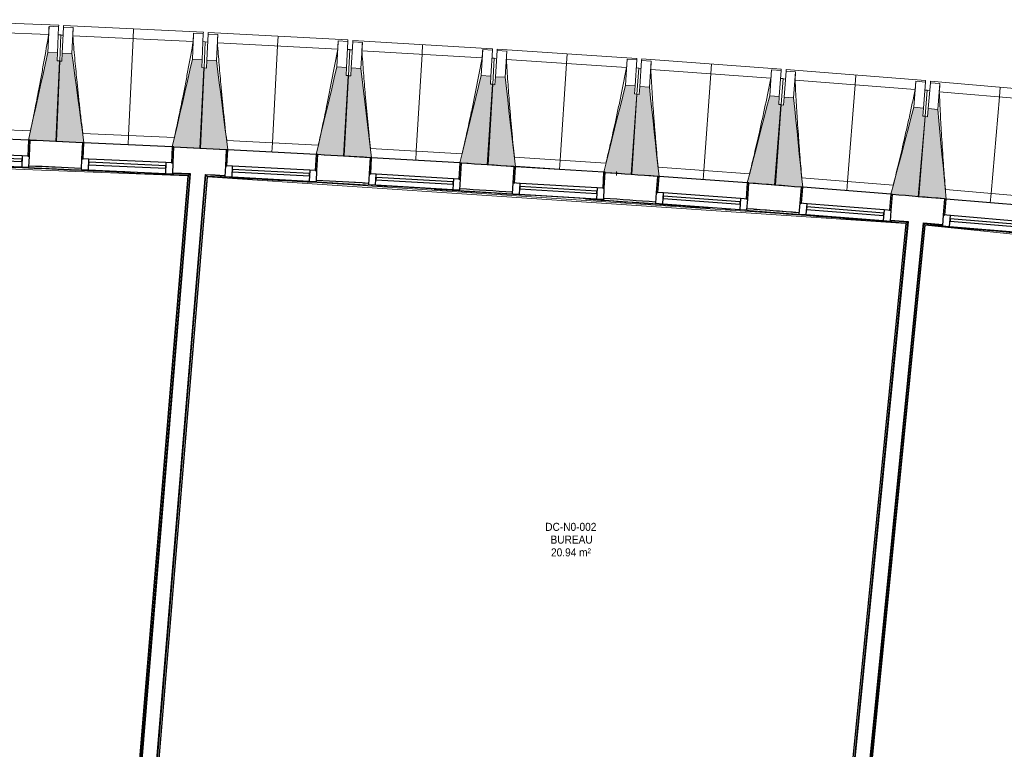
# Model space of a CAD drawing. Header units: millimetres. Extents: x -2845 to 74565, y -36590 to 13748.
# Tile 18 of 33: x 37712 to 43835, y -18013 to -13477. Entities that reach past the tile are written whole.
import ezdxf

# ---------------------------------------------------------------- set-up
doc = ezdxf.new("R2010")
doc.units = ezdxf.units.MM
doc.linetypes.add('Tiret', pattern=[2.5, 1.25, -1.25])
doc.layers.add('A-AREA', color=4, linetype='Tiret', lineweight=100, true_color=0x00ffff)
for name, color, linetype, lineweight in [('A-FLOR-HRAL', 7, 'Continuous', 18), ('A-GENM', 7, 'Continuous', 18), ('A-GLAZ', 7, 'Continuous', 25), ('A-WALL', 7, 'Continuous', 25), ('ESPACE', 7, 'Continuous', 30), ('I-WALL', 7, 'Continuous', 25), ('MUR', 7, 'Continuous', 25), ('S-BEAM', 7, 'Continuous', 18)]:
    doc.layers.add(name, color=color, linetype=linetype, lineweight=lineweight)
doc.styles.add('Arial_3', font='arial.ttf', dxfattribs={"width": 0.9, "height": 50})

# ---------------------------------------------------------------- blocks, each defined once
blk = doc.blocks.new('20_MUR PREFA_01 - Type 1-3119337-2021_015_1111_DCE_1_50_N0 FINI_CFO_AL SPE')
at = {"layer": 'A-GENM'}
for p, q in [((0, 722.1), (0, 661.4)), ((0, 661.4), (0, 58.5)), ((0, 0.7), (0, 58.5))]:
    blk.add_line(p, q, dxfattribs=at)
blk = doc.blocks.new('B02_DC_STR_rvt-1-2021_015_1111_DCE_1_50_N0 FINI_CFO_AL SPE')
at = {"layer": 'S-BEAM', "lineweight": 5, "true_color": 0x787878}
for points in [[(-15227.6, -14232.9), (-15207.8, -13732.4), (-15222.8, -13731.8), (-15220.8, -13681.8), (-15280.8, -13679.5), (-15402.3, -14225.3), (-15392.4, -14225.7), (-15392.4, -14226.4), (-15305.4, -14229.8)], [(-15067.1, -14241.8), (-15067.1, -14241.1), (-15057.3, -14241.1), (-15131.7, -13687.4), (-15191.7, -13684.6), (-15194, -13734.5), (-15208.9, -13733.9), (-15231.9, -14234.2), (-15071.7, -14241.6)], [(-14332.9, -14275.6), (-14309.9, -13775.2), (-14324.9, -13774.5), (-14322.6, -13724.5), (-14382.5, -13721.8), (-14507.6, -14266.8), (-14497.7, -14267.3), (-14497.7, -14268), (-14418.5, -14271.6)], [(-14172.5, -14285.5), (-14172.5, -14284.8), (-14162.7, -14284.8), (-14233.5, -13730.6), (-14293.4, -13727.5), (-14296.1, -13777.4), (-14311, -13776.6), (-14337.3, -14276.9), (-14175.5, -14285.4)], [(-13438.5, -14324), (-13412.3, -13823.8), (-13427.2, -13823), (-13424.6, -13773.1), (-13484.5, -13770), (-13613.1, -14314.2), (-13603.3, -14314.7), (-13603.3, -14315.4), (-13531.7, -14319.2)], [(-13278.2, -14335), (-13278.2, -14334.4), (-13268.4, -14334.4), (-13335.6, -13779.8), (-13395.5, -13776.3), (-13398.4, -13826.2), (-13413.4, -13825.3), (-13442.9, -14325.3), (-13279.8, -14335)], [(-12544.5, -14378.3), (-12515, -13878.3), (-12529.9, -13877.4), (-12527, -13827.5), (-12586.9, -13824), (-12719, -14367.4), (-12709.2, -14367.9), (-12709.2, -14368.6), (-12644.8, -14372.4)], [(-12374.3, -14391.1), (-12438, -13834.8), (-12497.9, -13830.9), (-12501.2, -13880.8), (-12516.1, -13879.8), (-12548.9, -14379.6), (-12382.2, -14390.5)], [(-11650.8, -14438.5), (-11618.1, -13938.6), (-11633, -13937.7), (-11629.7, -13887.8), (-11689.6, -13883.8), (-11824.8, -14424.6), (-11815.3, -14425.1), (-11815.3, -14427.7), (-11659.4, -14437.9)], [(-11480.8, -14451.6), (-11540.8, -13895.6), (-11600.7, -13891.3), (-11604.2, -13941.2), (-11619.2, -13940.1), (-11655.2, -14439.7), (-11490.7, -14451.6), (-11490.6, -14450.9), (-11488.2, -14451.1)], [(-10757.6, -14504.4), (-10721.5, -14004.8), (-10736.5, -14003.7), (-10732.9, -13953.9), (-10792.8, -13949.6), (-10931.9, -14491.2), (-10922.1, -14491.9), (-10922.1, -14492.6), (-10862.4, -14496.9)], [(-10587.6, -14518.7), (-10644, -13962.3), (-10703.8, -13957.6), (-10707.8, -14007.4), (-10722.7, -14006.3), (-10762, -14505.6), (-10597.5, -14518.6), (-10597.4, -14517.9), (-10594.6, -14518.1)], [(-9864.8, -14576.2), (-9825.5, -14076.8), (-9840.4, -14075.6), (-9836.5, -14025.8), (-9896.3, -14021.1), (-10039, -14561.8), (-10029.2, -14562.6), (-10029.2, -14563.3), (-9885.7, -14574.5)], [(-9694.9, -14591.5), (-9747.7, -14034.8), (-9807.5, -14029.7), (-9811.7, -14079.5), (-9826.7, -14078.3), (-9869.2, -14577.4), (-9704.8, -14591.4), (-9704.7, -14590.7), (-9701.4, -14591)]]:
    blk.add_hatch(color=8, dxfattribs=at).paths.add_polyline_path(points)
at = {"layer": 'S-BEAM'}
for p, q in [((-15214.1, -13510.8), (-16083.4, -13476.5)), ((-15274.4, -13517.5), (-15280.8, -13679.5)), ((-15274.5, -13517.7), (-15274.4, -13517.5)), ((-15274.4, -13517.5), (-15214.5, -13519.9)), ((-15214.5, -13519.9), (-15220.8, -13681.8)), ((-15214.1, -13510.8), (-15214.5, -13519.9)), ((-15191.7, -13684.6), (-15184.2, -13522.7)), ((-15184.2, -13522.7), (-15183.8, -13513.6)), ((-15184.2, -13522.7), (-15124.3, -13525.4)), ((-14314.7, -13553.6), (-15183.8, -13513.6)), ((-15131.7, -13687.4), (-15124.3, -13525.4)), ((-15124.3, -13525.4), (-15124.3, -13525.7)), ((-15276.7, -13569), (-16025.6, -13539.5)), ((-15201.4, -13570.4), (-15216.4, -13569.8)), ((-15201.4, -13570.4), (-15207.8, -13732.4)), ((-15186.5, -13572.6), (-15201.5, -13571.9)), ((-14377.7, -13611.4), (-15126.4, -13577)), ((-14375.1, -13559.9), (-14382.5, -13721.8)), ((-14375.1, -13559.9), (-14315.1, -13562.6)), ((-14375.1, -13560.1), (-14375.1, -13559.9)), ((-14315.1, -13562.6), (-14322.6, -13724.5)), ((-14314.7, -13553.6), (-14315.1, -13562.6)), ((-14293.4, -13727.5), (-14284.9, -13565.6)), ((-14284.9, -13565.6), (-14284.5, -13556.6)), ((-14284.9, -13565.6), (-14225, -13568.8)), ((-13415.7, -13602.2), (-14284.5, -13556.6)), ((-14233.5, -13730.6), (-14225, -13568.8)), ((-14225, -13568.8), (-14225, -13569)), ((-14302.5, -13613.3), (-14317.4, -13612.6)), ((-14302.5, -13613.3), (-14309.9, -13775.2)), ((-14287.6, -13615.6), (-14302.5, -13614.8)), ((-13479, -13659.6), (-14227.5, -13620.3)), ((-13476, -13608.1), (-13484.5, -13770)), ((-13476.1, -13608.3), (-13476, -13608.1)), ((-13476, -13608.1), (-13416.1, -13611.2)), ((-13416.1, -13611.2), (-13424.6, -13773.1)), ((-13415.7, -13602.2), (-13416.1, -13611.2)), ((-13395.5, -13776.3), (-13385.9, -13614.4)), ((-13385.9, -13614.4), (-13385.4, -13605.4)), ((-13385.9, -13614.4), (-13326, -13618)), ((-12516.9, -13656.7), (-13385.4, -13605.4)), ((-13335.6, -13779.8), (-13326, -13618)), ((-13326, -13618), (-13326, -13618.2)), ((-15220.8, -13681.8), (-15280.8, -13679.5)), ((-15222.8, -13731.8), (-15220.8, -13681.8)), ((-15191.7, -13684.6), (-15194, -13734.5)), ((-15131.7, -13687.4), (-15191.7, -13684.6)), ((-13403.8, -13662), (-13418.7, -13661.2)), ((-13403.8, -13662), (-13412.3, -13823.8)), ((-13388.9, -13664.4), (-13403.9, -13663.5)), ((-12580.6, -13713.6), (-13328.8, -13669.5)), ((-12577.3, -13662.2), (-12586.9, -13824)), ((-12577.4, -13662.4), (-12577.3, -13662.2)), ((-12577.3, -13662.2), (-12517.4, -13665.7)), ((-12517.4, -13665.7), (-12527, -13827.5)), ((-12516.9, -13656.7), (-12517.4, -13665.7)), ((-12497.9, -13830.9), (-12487.3, -13669.1)), ((-12487.3, -13669.1), (-12486.7, -13660.1)), ((-12487.3, -13669.1), (-12427.4, -13673)), ((-11618.6, -13717), (-12486.7, -13660.1)), ((-12438, -13834.8), (-12427.4, -13673)), ((-12427.4, -13673), (-12427.4, -13673.3)), ((-15208.9, -13733.9), (-15231.9, -14234.2)), ((-15227.6, -14232.9), (-15207.8, -13732.4)), ((-15207.8, -13732.4), (-15222.8, -13731.8)), ((-15194, -13734.5), (-15208.9, -13733.9)), ((-14322.6, -13724.5), (-14382.5, -13721.8)), ((-14311, -13776.6), (-14337.3, -14276.9)), ((-14332.9, -14275.6), (-14309.9, -13775.2)), ((-14324.9, -13774.5), (-14322.6, -13724.5)), ((-14309.9, -13775.2), (-14324.9, -13774.5)), ((-14296.1, -13777.4), (-14311, -13776.6)), ((-14293.4, -13727.5), (-14296.1, -13777.4)), ((-14233.5, -13730.6), (-14293.4, -13727.5)), ((-13424.6, -13773.1), (-13484.5, -13770)), ((-13427.2, -13823), (-13424.6, -13773.1)), ((-13395.5, -13776.3), (-13398.4, -13826.2)), ((-13335.6, -13779.8), (-13395.5, -13776.3)), ((-12505.4, -13716.5), (-12520.4, -13715.6)), ((-12505.4, -13716.5), (-12515, -13878.3)), ((-12490.6, -13719), (-12505.5, -13718)), ((-11682.6, -13773.5), (-12430.5, -13724.5)), ((-11679, -13722.1), (-11689.6, -13883.8)), ((-11679.1, -13722.4), (-11679, -13722.1)), ((-11679, -13722.1), (-11619.1, -13726)), ((-11619.1, -13726), (-11629.7, -13887.8)), ((-11607.4, -13776.9), (-11622.4, -13775.9)), ((-11618.6, -13717), (-11619.1, -13726)), ((-11600.7, -13891.3), (-11589, -13729.6)), ((-11589, -13729.6), (-11588.3, -13720.6)), ((-11589, -13729.6), (-11529.2, -13733.9)), ((-10720.6, -13783.2), (-11588.3, -13720.6)), ((-11540.8, -13895.6), (-11529.2, -13733.9)), ((-11529.2, -13733.9), (-11529.1, -13734.2)), ((-13413.4, -13825.3), (-13442.9, -14325.3)), ((-13438.5, -14324), (-13412.3, -13823.8)), ((-13412.3, -13823.8), (-13427.2, -13823)), ((-13398.4, -13826.2), (-13413.4, -13825.3)), ((-12527, -13827.5), (-12586.9, -13824)), ((-12529.9, -13877.4), (-12527, -13827.5)), ((-12497.9, -13830.9), (-12501.2, -13880.8)), ((-12438, -13834.8), (-12497.9, -13830.9)), ((-11607.4, -13776.9), (-11618.1, -13938.6)), ((-11592.6, -13779.5), (-11607.5, -13778.4)), ((-10785, -13839.3), (-11532.6, -13785.4)), ((-10781.1, -13787.9), (-10792.8, -13949.6)), ((-10781.1, -13787.9), (-10721.2, -13792.2)), ((-10781.1, -13788.1), (-10781.1, -13787.9)), ((-10721.2, -13792.2), (-10732.9, -13953.9)), ((-10720.6, -13783.2), (-10721.2, -13792.2)), ((-10703.8, -13957.6), (-10691.1, -13796)), ((-10691.1, -13796), (-10690.4, -13787)), ((-10691.1, -13796), (-10631.3, -13800.7)), ((-9823.1, -13855.2), (-10690.4, -13787)), ((-10644, -13962.3), (-10631.3, -13800.7)), ((-10631.3, -13800.7), (-10631.3, -13801)), ((-12516.1, -13879.8), (-12548.9, -14379.6)), ((-12544.5, -14378.3), (-12515, -13878.3)), ((-12515, -13878.3), (-12529.9, -13877.4)), ((-12501.2, -13880.8), (-12516.1, -13879.8)), ((-11629.7, -13887.8), (-11689.6, -13883.8)), ((-11633, -13937.7), (-11629.7, -13887.8)), ((-11600.7, -13891.3), (-11604.2, -13941.2)), ((-11540.8, -13895.6), (-11600.7, -13891.3)), ((-10709.9, -13843.1), (-10724.8, -13842.1)), ((-10709.9, -13843.1), (-10721.5, -14004.8)), ((-10695, -13845.8), (-10710, -13844.7)), ((-9887.9, -13910.9), (-10635.1, -13852.1)), ((-9883.6, -13859.5), (-9896.3, -14021.1)), ((-9883.7, -13859.8), (-9883.6, -13859.5)), ((-9883.6, -13859.5), (-9823.8, -13864.2)), ((-9823.8, -13864.2), (-9836.5, -14025.8)), ((-9823.1, -13855.2), (-9823.8, -13864.2)), ((-9807.5, -14029.7), (-9793.7, -13868.2)), ((-9793.7, -13868.2), (-9792.9, -13859.2)), ((-9793.7, -13868.2), (-9733.9, -13873.3)), ((-8926.1, -13933), (-9792.9, -13859.2)), ((-9747.7, -14034.8), (-9733.9, -13873.3)), ((-9733.9, -13873.3), (-9733.9, -13873.6)), ((-11619.2, -13940.1), (-11655.2, -14439.7)), ((-11650.8, -14438.5), (-11618.1, -13938.6)), ((-11618.1, -13938.6), (-11633, -13937.7)), ((-11604.2, -13941.2), (-11619.2, -13940.1)), ((-10732.9, -13953.9), (-10792.8, -13949.6)), ((-10736.5, -14003.7), (-10732.9, -13953.9)), ((-10703.8, -13957.6), (-10707.8, -14007.4)), ((-10644, -13962.3), (-10703.8, -13957.6)), ((-9812.8, -13915.2), (-9827.7, -13914.1)), ((-9812.8, -13915.2), (-9825.5, -14076.8)), ((-9798, -13918), (-9812.9, -13916.7)), ((-8991.2, -13988.3), (-9738.1, -13924.7)), ((-10722.7, -14006.3), (-10762, -14505.6)), ((-10757.6, -14504.4), (-10721.5, -14004.8)), ((-10721.5, -14004.8), (-10736.5, -14003.7)), ((-10707.8, -14007.4), (-10722.7, -14006.3)), ((-9836.5, -14025.8), (-9896.3, -14021.1)), ((-9826.7, -14078.3), (-9869.2, -14577.4)), ((-9864.8, -14576.2), (-9825.5, -14076.8)), ((-9840.4, -14075.6), (-9836.5, -14025.8)), ((-9825.5, -14076.8), (-9840.4, -14075.6)), ((-9811.7, -14079.5), (-9826.7, -14078.3)), ((-9807.5, -14029.7), (-9811.7, -14079.5)), ((-9747.7, -14034.8), (-9807.5, -14029.7)), ((-15959.9, -14145.5), (-15389.9, -14168)), ((-15064.7, -14183.4), (-14494.8, -14209.6)), ((-15392.5, -14226.4), (-15227.6, -14232.9)), ((-15231.9, -14234.2), (-15067.1, -14241.8)), ((-14169.7, -14227.1), (-13600, -14257)), ((-14497.8, -14268), (-14332.9, -14275.6)), ((-14337.3, -14276.9), (-14172.5, -14285.5)), ((-13603.4, -14315.4), (-13438.5, -14324)), ((-13442.9, -14325.3), (-13278.2, -14335)), ((-13275, -14276.6), (-12705.5, -14310.3)), ((-12709.3, -14368.6), (-12544.5, -14378.3)), ((-12548.9, -14379.6), (-12374.3, -14391.1)), ((-12380.7, -14332), (-11811.4, -14369.3)), ((-12099.8, -14408.4), (-12374.3, -14390.4)), ((-11815.5, -14427.7), (-11650.8, -14438.5)), ((-11655.2, -14439.7), (-11490.7, -14451.6)), ((-11486.7, -14393.2), (-10917.7, -14434.2)), ((-10922.2, -14492.6), (-10757.6, -14504.4)), ((-10762, -14505.6), (-10597.5, -14518.6)), ((-10593.1, -14460.2), (-10024.4, -14505)), ((-10029.3, -14563.2), (-9864.8, -14576.2)), ((-9700.1, -14533.1), (-9131.6, -14581.5)), ((-9869.2, -14577.4), (-9704.8, -14591.4))]:
    blk.add_line(p, q, dxfattribs=at)
at = {"layer": 'S-BEAM', "flags": 128}
for points in [[(-15276.7, -13568.9), (-15276.2, -13558.8), (-15275.8, -13548.5), (-15275.3, -13538.3), (-15274.9, -13528), (-15274.5, -13517.7)], [(-15124.3, -13525.7), (-15124.7, -13535.9), (-15125.1, -13546.2), (-15125.6, -13556.4), (-15126, -13566.7), (-15126.4, -13577)], [(-14377.7, -13611.4), (-14377.2, -13601.1), (-14376.7, -13590.9), (-14376.1, -13580.6), (-14375.6, -13570.4), (-14375.1, -13560.1)], [(-14225, -13569), (-14225.5, -13579.3), (-14226, -13589.5), (-14226.5, -13599.8), (-14227, -13610), (-14227.5, -13620.3)], [(-13479, -13659.6), (-13478.4, -13649.3), (-13477.8, -13639.1), (-13477.2, -13628.8), (-13476.7, -13618.6), (-13476.1, -13608.3)], [(-13326, -13618.2), (-13326.6, -13628.5), (-13327.2, -13638.7), (-13327.7, -13649), (-13328.3, -13659.2), (-13328.8, -13669.5)], [(-15280.8, -13679.5), (-15296, -13747.8), (-15311.2, -13816.1), (-15326.4, -13884.4), (-15341.6, -13952.7), (-15356.8, -14021), (-15372, -14089.4), (-15387.2, -14157.7), (-15402.3, -14225.3)], [(-15057.2, -14241.6), (-15066.5, -14172.9), (-15075.8, -14103.5), (-15085.1, -14034.2), (-15094.4, -13964.8), (-15103.8, -13895.4), (-15113.1, -13826.1), (-15122.4, -13756.7), (-15131.7, -13687.4)], [(-12580.6, -13713.6), (-12580, -13703.4), (-12579.3, -13693.2), (-12578.7, -13682.9), (-12578, -13672.7), (-12577.4, -13662.4)], [(-12427.4, -13673.3), (-12428, -13683.5), (-12428.7, -13693.8), (-12429.3, -13704), (-12429.9, -13714.3), (-12430.5, -13724.5)], [(-14382.5, -13721.8), (-14398.2, -13790), (-14413.8, -13858.2), (-14429.5, -13926.4), (-14445.1, -13994.7), (-14460.8, -14062.9), (-14476.4, -14131.1), (-14492.1, -14199.3), (-14507.6, -14266.8)], [(-14162.6, -14285.3), (-14171.4, -14216.6), (-14180.3, -14147.2), (-14189.1, -14077.8), (-14198, -14008.3), (-14206.9, -13938.9), (-14215.8, -13869.5), (-14224.6, -13800.1), (-14233.5, -13730.6)], [(-13484.5, -13770), (-13500.6, -13838.1), (-13516.7, -13906.2), (-13532.8, -13974.3), (-13548.9, -14042.4), (-13565, -14110.5), (-13581.1, -14178.6), (-13597.2, -14246.8), (-13613.1, -14314.2)], [(-11682.6, -13773.5), (-11681.9, -13763.3), (-11681.2, -13753.1), (-11680.5, -13742.8), (-11679.8, -13732.6), (-11679.1, -13722.4)], [(-11529.1, -13734.2), (-11529.8, -13744.4), (-11530.5, -13754.7), (-11531.2, -13764.9), (-11531.9, -13775.2), (-11532.6, -13785.4)], [(-13268.3, -14334.9), (-13276.6, -14266.2), (-13285.1, -14196.7), (-13293.5, -14127.2), (-13301.9, -14057.7), (-13310.3, -13988.2), (-13318.8, -13918.8), (-13327.2, -13849.3), (-13335.6, -13779.8)], [(-12586.9, -13824), (-12603.4, -13892), (-12620, -13960), (-12636.5, -14028), (-12653, -14096), (-12669.6, -14164), (-12686.1, -14232), (-12702.6, -14300), (-12719, -14367.4)], [(-12374.3, -14391.1), (-12382.2, -14321.5), (-12390.2, -14252), (-12398.2, -14182.5), (-12406.1, -14112.9), (-12414.1, -14043.4), (-12422.1, -13973.9), (-12430, -13904.3), (-12438, -13834.8)], [(-10785, -13839.3), (-10784.3, -13829.1), (-10783.5, -13818.8), (-10782.7, -13808.6), (-10781.9, -13798.4), (-10781.1, -13788.1)], [(-10631.3, -13801), (-10632.1, -13811.2), (-10632.8, -13821.4), (-10633.6, -13831.7), (-10634.4, -13841.9), (-10635.1, -13852.1)], [(-11689.6, -13883.8), (-11706.6, -13951.7), (-11723.6, -14019.6), (-11740.6, -14087.5), (-11757.5, -14155.4), (-11774.5, -14223.3), (-11791.5, -14291.2), (-11808.5, -14359.1), (-11824.8, -14424.6)], [(-11480.8, -14451.6), (-11488.2, -14382.7), (-11495.7, -14313.1), (-11503.2, -14243.5), (-11510.7, -14174), (-11518.3, -14104.4), (-11525.8, -14034.8), (-11533.3, -13965.2), (-11540.8, -13895.6)], [(-9887.9, -13910.9), (-9887.1, -13900.7), (-9886.2, -13890.4), (-9885.4, -13880.2), (-9884.5, -13870), (-9883.7, -13859.8)], [(-9733.9, -13873.6), (-9734.7, -13883.8), (-9735.6, -13894), (-9736.4, -13904.2), (-9737.2, -13914.5), (-9738.1, -13924.7)], [(-10792.8, -13949.6), (-10810.2, -14017.3), (-10827.6, -14085.1), (-10845, -14152.9), (-10862.4, -14220.7), (-10879.8, -14288.5), (-10897.3, -14356.3), (-10914.7, -14424.1), (-10931.9, -14491.2)], [(-10587.6, -14518.7), (-10594.6, -14449.7), (-10601.6, -14380.1), (-10608.7, -14310.5), (-10615.8, -14240.8), (-10622.8, -14171.2), (-10629.9, -14101.6), (-10637, -14031.9), (-10644, -13962.3)], [(-9896.3, -14021.1), (-9914.2, -14088.8), (-9932.1, -14156.4), (-9949.9, -14224.1), (-9967.8, -14291.8), (-9985.6, -14359.5), (-10003.5, -14427.1), (-10021.4, -14494.8), (-10039, -14561.8)], [(-9694.9, -14591.5), (-9701.4, -14522.5), (-9708, -14452.9), (-9714.6, -14383.2), (-9721.3, -14313.5), (-9727.9, -14243.8), (-9734.5, -14174.2), (-9741.1, -14104.5), (-9747.7, -14034.8)]]:
    blk.add_lwpolyline(points, dxfattribs=at)
at = {"layer": 'S-BEAM'}
for points, knots in [([(-15390, -14168), (-15381.3, -14126.6), (-15368.1, -14062.7), (-15350.8, -13976.1), (-15336.6, -13902.7), (-15321.7, -13823.6), (-15301.1, -13710.5), (-15286.3, -13625.7), (-15276.7, -13569)], [0.0183438, 0.0183438, 0.0183438, 0.0183438, 0.2222222, 0.3333333, 0.4444444, 0.5833333, 0.7222222, 1, 1, 1, 1]), ([(-15126.4, -13577), (-15122.6, -13622.8), (-15116.7, -13691.4), (-15108.2, -13782.9), (-15100.9, -13857.4), (-15092.8, -13937.4), (-15083.5, -14023.2), (-15074.1, -14105.2), (-15067.6, -14158.6), (-15064.6, -14183.4)], [0, 0, 0, 0, 0.2222222, 0.3333333, 0.4444444, 0.5833333, 0.7222222, 0.8611111, 0.9816328, 0.9816328, 0.9816328, 0.9816328]), ([(-14494.9, -14209.6), (-14485.9, -14168.3), (-14472.3, -14104.5), (-14454.5, -14017.9), (-14439.8, -13944.7), (-14424.4, -13865.7), (-14403, -13752.7), (-14387.7, -13668), (-14377.7, -13611.4)], [0.0183438, 0.0183438, 0.0183438, 0.0183438, 0.2222222, 0.3333333, 0.4444444, 0.5833333, 0.7222222, 1, 1, 1, 1]), ([(-14227.5, -13620.3), (-14224, -13666.1), (-14218.5, -13734.8), (-14210.6, -13826.4), (-14203.8, -13900.8), (-14196.2, -13981), (-14187.4, -14066.8), (-14178.6, -14148.9), (-14172.5, -14202.3), (-14169.6, -14227.1)], [0, 0, 0, 0, 0.2222222, 0.3333333, 0.4444444, 0.5833333, 0.7222222, 0.8611111, 0.9816328, 0.9816328, 0.9816328, 0.9816328]), ([(-13600.1, -14257), (-13590.8, -14215.8), (-13576.8, -14152), (-13558.5, -14065.6), (-13543.3, -13992.5), (-13527.4, -13913.6), (-13505.2, -13800.7), (-13489.3, -13716.1), (-13479, -13659.6)], [0.0183438, 0.0183438, 0.0183438, 0.0183438, 0.2222222, 0.3333333, 0.4444444, 0.5833333, 0.7222222, 1, 1, 1, 1]), ([(-13328.8, -13669.5), (-13325.6, -13715.3), (-13320.6, -13784.1), (-13313.3, -13875.7), (-13307, -13950.2), (-13299.9, -14030.3), (-13291.7, -14116.2), (-13283.4, -14198.4), (-13277.6, -14251.8), (-13274.9, -14276.7)], [0, 0, 0, 0, 0.2222222, 0.3333333, 0.4444444, 0.5833333, 0.7222222, 0.8611111, 0.9816328, 0.9816328, 0.9816328, 0.9816328]), ([(-12705.6, -14310.3), (-12696.1, -14269.1), (-12681.6, -14205.5), (-12662.7, -14119.2), (-12647.1, -14046.1), (-12630.7, -13967.3), (-12607.8, -13854.6), (-12591.3, -13770.1), (-12580.6, -13713.6)], [0.0183438, 0.0183438, 0.0183438, 0.0183438, 0.2222222, 0.3333333, 0.4444444, 0.5833333, 0.7222222, 1, 1, 1, 1]), ([(-12430.5, -13724.5), (-12427.6, -13770.4), (-12423, -13839.2), (-12416.3, -13930.8), (-12410.5, -14005.4), (-12403.9, -14085.6), (-12396.3, -14171.5), (-12388.5, -14253.7), (-12383.1, -14307.2), (-12380.5, -14332)], [0, 0, 0, 0, 0.2222222, 0.3333333, 0.4444444, 0.5833333, 0.7222222, 0.8611111, 0.9816328, 0.9816328, 0.9816328, 0.9816328]), ([(-11811.5, -14369.4), (-11801.7, -14328.3), (-11786.8, -14264.7), (-11767.4, -14178.5), (-11751.3, -14105.6), (-11734.3, -14026.9), (-11710.7, -13914.3), (-11693.7, -13829.9), (-11682.6, -13773.5)], [0.0183438, 0.0183438, 0.0183438, 0.0183438, 0.2222222, 0.3333333, 0.4444444, 0.5833333, 0.7222222, 1, 1, 1, 1]), ([(-11532.6, -13785.4), (-11530, -13831.3), (-11525.9, -13900.1), (-11519.7, -13991.8), (-11514.5, -14066.4), (-11508.4, -14146.6), (-11501.3, -14232.6), (-11494.1, -14314.9), (-11489, -14368.4), (-11486.6, -14393.2)], [0, 0, 0, 0, 0.2222222, 0.3333333, 0.4444444, 0.5833333, 0.7222222, 0.8611111, 0.9816328, 0.9816328, 0.9816328, 0.9816328]), ([(-10917.8, -14434.3), (-10907.7, -14393.2), (-10892.5, -14329.8), (-10872.4, -14243.7), (-10855.8, -14170.9), (-10838.4, -14092.3), (-10814.1, -13979.9), (-10796.5, -13895.6), (-10785, -13839.3)], [0.0183438, 0.0183438, 0.0183438, 0.0183438, 0.2222222, 0.3333333, 0.4444444, 0.5833333, 0.7222222, 1, 1, 1, 1]), ([(-10635.1, -13852.1), (-10632.8, -13898), (-10629.1, -13966.9), (-10623.6, -14058.6), (-10618.8, -14133.2), (-10613.2, -14213.5), (-10606.7, -14299.5), (-10600, -14381.8), (-10595.3, -14435.4), (-10593, -14460.2)], [0, 0, 0, 0, 0.2222222, 0.3333333, 0.4444444, 0.5833333, 0.7222222, 0.8611111, 0.9816328, 0.9816328, 0.9816328, 0.9816328]), ([(-10024.5, -14505), (-10014.2, -14464), (-9998.5, -14400.7), (-9977.9, -14314.7), (-9960.8, -14242), (-9942.9, -14163.5), (-9917.8, -14051.3), (-9899.7, -13967.1), (-9887.9, -13910.9)], [0.0183438, 0.0183438, 0.0183438, 0.0183438, 0.2222222, 0.3333333, 0.4444444, 0.5833333, 0.7222222, 1, 1, 1, 1]), ([(-9738.1, -13924.7), (-9736.1, -13970.6), (-9732.8, -14039.5), (-9727.9, -14131.2), (-9723.6, -14205.9), (-9718.5, -14286.2), (-9712.6, -14372.3), (-9706.4, -14454.6), (-9702, -14508.2), (-9699.9, -14533.1)], [0, 0, 0, 0, 0.2222222, 0.3333333, 0.4444444, 0.5833333, 0.7222222, 0.8611111, 0.9816328, 0.9816328, 0.9816328, 0.9816328])]:
    blk.add_open_spline(points, degree=3, knots=knots, dxfattribs=at)
at = {"layer": 'S-BEAM', "color": 5, "lineweight": 25, "true_color": 0x0000ff}
for p, rotation in [((-14782.4, -14254.9), 357.3684062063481), ((-13887.9, -14300.5), 356.9953398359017), ((-12993.7, -14351.8), 356.6222734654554), ((-12099.9, -14409), 356.249207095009), ((-11206.4, -14472.1), 355.8761407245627), ((-10313.4, -14540.9), 355.5030743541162), ((-9420.8, -14615.6), 355.1300079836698)]:
    blk.add_blockref('20_MUR PREFA_01 - Type 1-3119337-2021_015_1111_DCE_1_50_N0 FINI_CFO_AL SPE', p, dxfattribs=dict(at, rotation=rotation))
blk = doc.blocks.new('XXX_VIDE FENETRE - 550-377501-2021_015_1111_DCE_1_50_N0 FINI_CFO_AL SPE')
at = {"layer": 'A-GLAZ'}
for p, q in [((-285, 0), (-285, -100)), ((-275, 0), (-285, 0)), ((275, 0), (-275, 0)), ((-275, -100), (-275, 0)), ((285, 0), (275, 0)), ((275, 0), (275, -100)), ((285, -100), (285, 0)), ((-285, -100), (-275, -100)), ((-240, -100), (-285, -100)), ((-285, -100), (-285, -167.5)), ((-240, -167.5), (-240, -100)), ((240, -100), (-240, -100)), ((240, -100), (240, -167.5)), ((285, -100), (240, -100)), ((275, -100), (285, -100)), ((285, -167.5), (285, -100)), ((-285, -167.5), (-240, -167.5)), ((-240, -167.5), (240, -167.5)), ((240, -167.5), (285, -167.5))]:
    blk.add_line(p, q, dxfattribs=at)
at = {"layer": 'A-GLAZ', "color": 173, "true_color": 0x5c63b1}
for p, q in [((240, -120), (-240, -120)), ((-240, -120), (-240, -135)), ((240, -135), (240, -120)), ((-240, -135), (240, -135))]:
    blk.add_line(p, q, dxfattribs=at)
blk = doc.blocks.new('Garde-corps - Garde-corps-505471-2021_015_1111_DCE_1_50_N0 FINI_CFO_AL SPE')
at = {"layer": 'A-FLOR-HRAL'}
for p, q in [((-17265.9, -14326.2), (-14802.9, -14420.9)), ((-15398.8, -14386.7), (-15375, -14387.7)), ((-14410.7, -14446.4), (-14803.3, -19179.3)), ((-14409, -14444.9), (-14801.8, -19181.1)), ((-14407.1, -14443.2), (-14800.2, -19182.9)), ((-14399.4, -14436.5), (-14793.7, -19190.6)), ((-14505.3, -14432.4), (-14399.4, -14436.5)), ((-14505.1, -14428.2), (-14396.1, -14433.6)), ((-14418.5, -14444.4), (-14409, -14444.9)), ((-14410.7, -14446.4), (-14410.7, -14446.4))]:
    blk.add_line(p, q, dxfattribs=at)
at = {"layer": 'A-FLOR-HRAL', "flags": 128}
for points in [[(-23168.9, -14284.7), (-17678.6, -14320.7), (-14410.7, -14446.4)], [(-14410.7, -14446.4), (-14410.7, -14446.4), (-14410.6, -14446.3), (-14410.5, -14446.2), (-14410.3, -14446), (-14410.1, -14445.8), (-14409.8, -14445.6), (-14409.6, -14445.4), (-14409.4, -14445.2), (-14409.2, -14445), (-14409, -14444.9)], [(-14407.1, -14443.2), (-14403.2, -14439.8), (-14399.4, -14436.5)], [(-14399.4, -14436.5), (-14399.2, -14436.4), (-14398.9, -14436.1), (-14398.5, -14435.7), (-14397.9, -14435.2), (-14397.3, -14434.7), (-14396.7, -14434.2), (-14396.1, -14433.6)]]:
    blk.add_lwpolyline(points, dxfattribs=at)
at = {"layer": 'A-FLOR-HRAL'}
for radius, start, end in [(137273, 87.112212, 90.771971), (137283.1, 87.391274, 87.51368), (137269.6, 87.113668, 87.605372)]:
    blk.add_arc((-21322.9, -151541.9), radius, start, end, dxfattribs=at)
blk = doc.blocks.new('Garde-corps - Garde-corps-505703-2021_015_1111_DCE_1_50_N0 FINI_CFO_AL SPE')
at = {"layer": 'A-FLOR-HRAL'}
for p, q in [((-14693, -19199), (-14298.4, -14441.6)), ((-14685.3, -19192.5), (-14291.9, -14449.1)), ((-14301.2, -14438.5), (-14180.9, -14444.7)), ((-14298.4, -14441.6), (-14181.1, -14449.5)), ((-14683.5, -19190.9), (-14290.3, -14450.9)), ((-14681.7, -19189.4), (-14288.8, -14452.6)), ((-14290.3, -14450.9), (-14221.4, -14454.5)), ((-14288.8, -14452.6), (-9946.8, -14744.5)), ((-14003.6, -14461.4), (-10204.3, -14716.8)), ((-13320.6, -14492.2), (-13287.6, -14494.1)), ((-13236, -14509.1), (-13144.8, -14514.5)), ((-11068.1, -14654.2), (-11030.4, -14657)), ((-10933.7, -14652.5), (-10909.1, -14654.3)), ((-9946.8, -14744.5), (-10346.7, -18775.8)), ((-9945, -14743), (-10345, -18775.9)), ((-9943.1, -14741.4), (-10341.1, -18754.3)), ((-9935.3, -14734.9), (-10334, -18754.4)), ((-10042.2, -14727.7), (-9935.3, -14734.9)), ((-10041.8, -14723.1), (-9932, -14732.2)), ((-9984.2, -14739.7), (-9945, -14743)), ((-9946.8, -14744.5), (-9946.8, -14744.5)), ((-10348.1, -18790.7), (-10363.9, -18949.9)), ((-10346.5, -18790.8), (-10362.3, -18950.1)), ((-10346.9, -18812.7), (-10358.4, -18928.5)), ((-10339.9, -18814.1), (-10351.2, -18928.6)), ((-10365.4, -18964.8), (-10381.2, -19124.1)), ((-10363.8, -18965), (-10379.6, -19124.2)), ((-10364.2, -18986.9), (-10375.7, -19102.6)), ((-10357.2, -18988.3), (-10368.5, -19102.7)), ((-10382.7, -19139), (-10423.2, -19547.4)), ((-10381, -19139.1), (-10421.5, -19547.5)), ((-10381.5, -19161), (-10419.8, -19547.7)), ((-10374.4, -19162.4), (-10412.7, -19548.4)), ((-14685.3, -19192.5), (-14693, -19199)), ((-11497, -19464.1), (-14693, -19199)), ((-11496.4, -19457), (-14685.3, -19192.5)), ((-11496.3, -19455.2), (-14683.5, -19190.9)), ((-11496.1, -19453.6), (-14681.7, -19189.4)), ((-11497.2, -19467), (-11497, -19464.1)), ((-11496.4, -19457), (-11497, -19464.1)), ((-11496.3, -19455.2), (-11496.4, -19457)), ((-11496.3, -19455.2), (-11496.1, -19453.6)), ((-10423.2, -19547.4), (-10421.5, -19547.5)), ((-10419.8, -19547.7), (-10421.5, -19547.5)), ((-10412.7, -19548.4), (-10419.8, -19547.7)), ((-10412.7, -19548.4), (-10409.7, -19548.7))]:
    blk.add_line(p, q, dxfattribs=at)
at = {"layer": 'A-FLOR-HRAL', "flags": 128}
for points in [[(-14291.9, -14449.1), (-14295.2, -14445.3), (-14298.4, -14441.6)], [(-9946.8, -14744.5), (-9946.8, -14744.5), (-9946.7, -14744.4), (-9946.5, -14744.3), (-9946.3, -14744.1), (-9946.1, -14743.9), (-9945.9, -14743.7), (-9945.6, -14743.5), (-9945.4, -14743.3), (-9945.2, -14743.2), (-9945, -14743)], [(-9943.1, -14741.4), (-9939.2, -14738.1), (-9935.3, -14734.9)], [(-9935.3, -14734.9), (-9935.2, -14734.8), (-9934.8, -14734.5), (-9934.4, -14734.1), (-9933.8, -14733.7), (-9933.2, -14733.2), (-9932.6, -14732.7), (-9932, -14732.2)]]:
    blk.add_lwpolyline(points, dxfattribs=at)
at = {"layer": 'A-FLOR-HRAL'}
for radius, start, end in [(137273, 85.24477, 87.064083), (137269.6, 86.648438, 87.062717), (137283.1, 86.667186, 86.779999), (137269.6, 86.221927, 86.473789), (137283.1, 86.270695, 86.406616), (137269.6, 85.755463, 86.080121), (137283.1, 85.897745, 86.032794), (137269.6, 85.246202, 85.659974), (137283.1, 85.524362, 85.642176)]:
    blk.add_arc((-21322.9, -151541.9), radius, start, end, dxfattribs=at)
for points, knots in [([(-14298.4, -14441.6), (-14298.4, -14441.6), (-14298.5, -14441.6), (-14298.5, -14441.5), (-14298.6, -14441.5), (-14298.6, -14441.4), (-14298.7, -14441.3), (-14298.8, -14441.2), (-14298.9, -14441.1), (-14299, -14441), (-14299.1, -14440.9), (-14299.2, -14440.8), (-14299.3, -14440.6), (-14299.4, -14440.5), (-14299.5, -14440.4), (-14299.6, -14440.2), (-14299.8, -14440.1), (-14299.9, -14439.9), (-14300.2, -14439.6), (-14300.7, -14439.1), (-14301, -14438.7), (-14301.2, -14438.5)], [0, 0, 0, 0, 0.071429, 0.107143, 0.142857, 0.214286, 0.25, 0.285714, 0.321429, 0.357143, 0.392857, 0.428571, 0.464286, 0.5, 0.535714, 0.571429, 0.607143, 0.642857, 0.714286, 0.857143, 1, 1, 1, 1]), ([(-14288.8, -14452.6), (-14288.8, -14452.6), (-14288.8, -14452.6), (-14288.9, -14452.5), (-14289, -14452.4), (-14289.1, -14452.3), (-14289.2, -14452.1), (-14289.4, -14452), (-14289.6, -14451.8), (-14289.8, -14451.5), (-14289.9, -14451.4), (-14290.1, -14451.1), (-14290.2, -14451), (-14290.3, -14450.9)], [0.075, 0.075, 0.075, 0.075, 0.15, 0.2125, 0.275, 0.35, 0.425, 0.5, 0.6, 0.7, 0.775, 0.85, 1, 1, 1, 1]), ([(-14693, -19199), (-14693, -19199), (-14693.1, -19199), (-14693.3, -19199.2), (-14693.5, -19199.3), (-14693.7, -19199.5), (-14693.8, -19199.7), (-14694, -19199.8), (-14694.3, -19200), (-14694.6, -19200.3), (-14694.8, -19200.5), (-14695.1, -19200.7), (-14695.6, -19201.1), (-14696, -19201.5), (-14696.3, -19201.7)], [0, 0, 0, 0, 0.166667, 0.25, 0.333333, 0.416667, 0.458333, 0.5, 0.583333, 0.666667, 0.708333, 0.75, 0.833333, 1, 1, 1, 1]), ([(-14681.7, -19189.4), (-14681.7, -19189.4), (-14681.7, -19189.4), (-14681.8, -19189.5), (-14682, -19189.6), (-14682.2, -19189.8), (-14682.3, -19189.9), (-14682.5, -19190.1), (-14682.6, -19190.2), (-14682.8, -19190.3), (-14682.9, -19190.4), (-14683, -19190.5), (-14683.1, -19190.6), (-14683.3, -19190.7), (-14683.4, -19190.8), (-14683.5, -19190.9)], [0.1, 0.1, 0.1, 0.1, 0.2, 0.3, 0.4, 0.475, 0.55, 0.6, 0.65, 0.7, 0.75, 0.8, 0.85, 0.9, 1, 1, 1, 1])]:
    blk.add_open_spline(points, degree=3, knots=knots, dxfattribs=at)
blk = doc.blocks.new('Garde-corps - Garde-corps-505843-2021_015_1111_DCE_1_50_N0 FINI_CFO_AL SPE')
at = {"layer": 'A-FLOR-HRAL'}
for p, q in [((-10233.5, -18764.4), (-9834.6, -14743.3)), ((-10226.9, -18787.6), (-9826.7, -14752.9)), ((-10226.4, -18765.7), (-9828.2, -14751)), ((-10225.2, -18787.8), (-9825.2, -14754.7)), ((-9837.3, -14740.1), (-9718.3, -14750.1)), ((-9834.6, -14743.3), (-9718.7, -14755.3)), ((-9825.2, -14754.7), (-4600.3, -15294.7)), ((-9591.9, -14768.4), (-4588.7, -15285.5)), ((-8517.7, -14869.2), (-8488.4, -14872)), ((-8258.5, -14881.8), (-8097.5, -14897.3)), ((-8084.4, -14898.6), (-7936.5, -14913)), ((-7981.2, -14920.5), (-7771.3, -14941.2)), ((-7273.8, -14982.5), (-7144.3, -14995.9)), ((-6635.1, -15058.7), (-6618.7, -15060.5)), ((-6556.6, -15067.2), (-6458.6, -15077.8)), ((-6479.6, -15063.6), (-6333.6, -15079.5)), ((-6318.2, -15081.2), (-6156.9, -15099.1)), ((-4600.3, -15294.7), (-4938.3, -18181)), ((-4598.5, -15293.3), (-4936.9, -18182.8)), ((-4596.6, -15291.7), (-4935.4, -18184.8)), ((-4588.7, -15285.5), (-4929.1, -18192.7)), ((-4701.1, -15268.7), (-4595.5, -15281.7)), ((-7517.9, -17878.9), (-7713.5, -19767.3)), ((-4938.3, -18181), (-7517.9, -17878.9)), ((-7516.5, -17880.7), (-7712, -19769.1)), ((-7514.9, -17882.7), (-7710.4, -19771)), ((-7508.6, -17890.6), (-7704.1, -19778.7)), ((-4936.9, -18182.8), (-7516.5, -17880.7)), ((-4935.4, -18184.8), (-7514.9, -17882.7)), ((-7514.9, -17882.7), (-7508.6, -17890.6)), ((-4929.1, -18192.7), (-7508.6, -17890.6)), ((-4935.4, -18184.8), (-4929.1, -18192.7)), ((-10250.7, -18938.5), (-10239.4, -18824.1)), ((-10244.1, -18961.8), (-10228.3, -18802.6)), ((-10243.7, -18939.8), (-10232.2, -18824.1)), ((-10242.5, -18962), (-10226.7, -18802.7)), ((-10261.4, -19135.9), (-10245.6, -18976.7)), ((-10259.8, -19136.1), (-10244, -18976.9)), ((-10268, -19112.7), (-10256.7, -18998.2)), ((-10261, -19114), (-10249.5, -18998.3)), ((-10304.1, -19566), (-10262.9, -19150.9)), ((-10302.4, -19566.2), (-10261.2, -19151)), ((-10312.9, -19565.3), (-10273.9, -19172.4)), ((-10305.8, -19565.9), (-10266.8, -19172.4)), ((-9242.3, -19651.1), (-9242.5, -19654.1)), ((-9242.3, -19651.1), (-9241.7, -19644)), ((-7704.1, -19778.7), (-9242.3, -19651.1)), ((-9241.7, -19644), (-9241.5, -19642.2)), ((-7710.4, -19771), (-9241.7, -19644)), ((-9241.4, -19640.6), (-9241.5, -19642.2)), ((-7712, -19769.1), (-9241.5, -19642.2)), ((-7713.5, -19767.3), (-9241.4, -19640.6)), ((-7710.4, -19771), (-7704.1, -19778.7))]:
    blk.add_line(p, q, dxfattribs=at)
at = {"layer": 'A-FLOR-HRAL', "flags": 128}
for points in [[(-9828.2, -14751), (-9831.4, -14747.2), (-9834.6, -14743.3)], [(-4600.3, -15294.7), (-4600.3, -15294.7), (-4600.2, -15294.6), (-4600.1, -15294.5), (-4599.9, -15294.3), (-4599.6, -15294.1), (-4599.4, -15294), (-4599.2, -15293.8), (-4598.9, -15293.6), (-4598.7, -15293.4), (-4598.5, -15293.3)], [(-4596.6, -15291.7), (-4592.6, -15288.6), (-4588.7, -15285.5)], [(-4588.7, -15285.5), (-4588.5, -15285.4), (-4588.2, -15285.2), (-4587.7, -15284.8), (-4587.2, -15284.4), (-4586.6, -15283.9), (-4586, -15283.4), (-4585.4, -15282.9)]]:
    blk.add_lwpolyline(points, dxfattribs=at)
at = {"layer": 'A-FLOR-HRAL'}
for radius, start, end in [(137273, 83.001273, 85.19666), (137271.2, 84.911937, 85.195943), (137269.6, 84.677453, 85.195271), (137283.1, 84.777165, 84.913087), (137269.6, 84.193646, 84.601317), (137283.1, 84.030833, 84.166322), (137269.6, 83.602126, 84.001978), (137271.2, 83.550483, 83.770246), (137269.6, 83.002675, 83.51766), (137283.1, 83.283636, 83.419558), (137271.2, 83.001996, 83.285881)]:
    blk.add_arc((-21322.9, -151541.9), radius, start, end, dxfattribs=at)
for points, knots in [([(-9834.6, -14743.3), (-9834.6, -14743.3), (-9834.6, -14743.3), (-9834.7, -14743.2), (-9834.7, -14743.2), (-9834.8, -14743.1), (-9834.9, -14743), (-9835, -14742.9), (-9835.1, -14742.8), (-9835.2, -14742.7), (-9835.2, -14742.6), (-9835.3, -14742.4), (-9835.5, -14742.3), (-9835.6, -14742.2), (-9835.7, -14742), (-9835.8, -14741.9), (-9835.9, -14741.8), (-9836.1, -14741.6), (-9836.4, -14741.2), (-9836.8, -14740.7), (-9837.1, -14740.3), (-9837.3, -14740.1)], [0, 0, 0, 0, 0.071429, 0.107143, 0.142857, 0.214286, 0.25, 0.285714, 0.321429, 0.357143, 0.392857, 0.428571, 0.464286, 0.5, 0.535714, 0.571429, 0.607143, 0.642857, 0.714286, 0.857143, 1, 1, 1, 1]), ([(-9825.2, -14754.7), (-9825.2, -14754.7), (-9825.2, -14754.6), (-9825.3, -14754.6), (-9825.3, -14754.4), (-9825.5, -14754.3), (-9825.6, -14754.2), (-9825.7, -14754), (-9825.9, -14753.8), (-9826.1, -14753.5), (-9826.3, -14753.4), (-9826.4, -14753.1), (-9826.6, -14753), (-9826.7, -14752.9)], [0.075, 0.075, 0.075, 0.075, 0.15, 0.2125, 0.275, 0.35, 0.425, 0.5, 0.6, 0.7, 0.775, 0.85, 1, 1, 1, 1]), ([(-7517.9, -17878.9), (-7517.9, -17878.9), (-7517.9, -17878.9), (-7517.8, -17879.1), (-7517.7, -17879.2), (-7517.5, -17879.4), (-7517.4, -17879.6), (-7517.3, -17879.7), (-7517.1, -17879.9), (-7517, -17880), (-7516.9, -17880.2), (-7516.8, -17880.3), (-7516.7, -17880.4), (-7516.6, -17880.6), (-7516.5, -17880.7), (-7516.5, -17880.7)], [0.1, 0.1, 0.1, 0.1, 0.2, 0.3, 0.4, 0.475, 0.55, 0.6, 0.65, 0.7, 0.75, 0.8, 0.85, 0.9, 1, 1, 1, 1]), ([(-7508.6, -17890.6), (-7508.6, -17890.6), (-7508.5, -17890.6), (-7508.4, -17890.8), (-7508.2, -17891), (-7508.1, -17891.2), (-7507.9, -17891.4), (-7507.7, -17891.6), (-7507.5, -17891.9), (-7507.3, -17892.2), (-7507.1, -17892.4), (-7506.9, -17892.7), (-7506.5, -17893.2), (-7506.1, -17893.6), (-7505.9, -17893.9)], [0, 0, 0, 0, 0.166667, 0.25, 0.333333, 0.416667, 0.458333, 0.5, 0.583333, 0.666667, 0.708333, 0.75, 0.833333, 1, 1, 1, 1]), ([(-4938.3, -18181), (-4938.3, -18181), (-4938.3, -18181), (-4938.2, -18181.2), (-4938.1, -18181.3), (-4937.9, -18181.5), (-4937.8, -18181.7), (-4937.7, -18181.8), (-4937.6, -18182), (-4937.4, -18182.1), (-4937.3, -18182.2), (-4937.2, -18182.4), (-4937.1, -18182.5), (-4937, -18182.7), (-4936.9, -18182.8), (-4936.9, -18182.8)], [0.1, 0.1, 0.1, 0.1, 0.2, 0.3, 0.4, 0.475, 0.55, 0.6, 0.65, 0.7, 0.75, 0.8, 0.85, 0.9, 1, 1, 1, 1]), ([(-4929.1, -18192.7), (-4929.1, -18192.7), (-4929.1, -18192.7), (-4928.9, -18192.9), (-4928.8, -18193.1), (-4928.6, -18193.3), (-4928.5, -18193.5), (-4928.3, -18193.7), (-4928.1, -18194), (-4927.8, -18194.3), (-4927.6, -18194.5), (-4927.4, -18194.8), (-4927.1, -18195.3), (-4926.7, -18195.7), (-4926.5, -18196)], [0, 0, 0, 0, 0.166667, 0.25, 0.333333, 0.416667, 0.458333, 0.5, 0.583333, 0.666667, 0.708333, 0.75, 0.833333, 1, 1, 1, 1]), ([(-7713.5, -19767.3), (-7713.5, -19767.3), (-7713.4, -19767.4), (-7713.3, -19767.5), (-7713.2, -19767.6), (-7713.1, -19767.8), (-7712.9, -19768), (-7712.8, -19768.1), (-7712.7, -19768.3), (-7712.6, -19768.4), (-7712.5, -19768.5), (-7712.4, -19768.7), (-7712.3, -19768.8), (-7712.1, -19768.9), (-7712, -19769), (-7712, -19769.1)], [0.1, 0.1, 0.1, 0.1, 0.2, 0.3, 0.4, 0.475, 0.55, 0.6, 0.65, 0.7, 0.75, 0.8, 0.85, 0.9, 1, 1, 1, 1]), ([(-7704.1, -19778.7), (-7704.1, -19778.7), (-7704, -19778.7), (-7703.9, -19778.9), (-7703.7, -19779.1), (-7703.6, -19779.3), (-7703.4, -19779.5), (-7703.3, -19779.6), (-7703, -19779.9), (-7702.8, -19780.2), (-7702.6, -19780.5), (-7702.4, -19780.7), (-7702, -19781.2), (-7701.6, -19781.6), (-7701.4, -19781.9)], [0, 0, 0, 0, 0.166667, 0.25, 0.333333, 0.416667, 0.458333, 0.5, 0.583333, 0.666667, 0.708333, 0.75, 0.833333, 1, 1, 1, 1])]:
    blk.add_open_spline(points, degree=3, knots=knots, dxfattribs=at)
blk = doc.blocks.new('B02_ARC_rvt-1-2021_015_1111_DCE_1_50_N0 FINI_CFO_AL SPE')
at = {"layer": 'A-AREA'}
blk.add_line((-11747.3, -14432.7), (-11738.3, -14433.4), dxfattribs=at)
at = {"layer": 'A-WALL'}
for p, q in [((-14396.1, -14433.6), (-14790.9, -19193.9)), ((-14696.3, -19201.7), (-14301.2, -14438.5)), ((-9932, -14732.2), (-10331, -18754.7)), ((-10236.4, -18764.1), (-9837.3, -14740.1))]:
    blk.add_line(p, q, dxfattribs=at)
at = {"layer": 'I-WALL'}
blk.add_line((-12384.3, -14391.6), (-12384.2, -14389.7), dxfattribs=at)
at = {"layer": 'I-WALL', "flags": 128}
for points in [[(-14505.1, -14428.2), (-14450.6, -14430.9), (-14396.1, -14433.6)], [(-14301.2, -14438.5), (-14241, -14441.6), (-14180.9, -14444.7)], [(-10041.8, -14723.1), (-9986.9, -14727.6), (-9932, -14732.2)], [(-9837.3, -14740.1), (-9777.8, -14745.1), (-9718.3, -14750.1)]]:
    blk.add_lwpolyline(points, dxfattribs=at)
at = {"layer": 'I-WALL'}
for radius, start, end in [(137443.1, 87.391247, 87.527013), (137443.1, 87.017865, 87.153631), (137443.1, 86.644484, 86.78025), (137283.1, 87.391274, 87.526763), (137443.1, 86.271104, 86.406868), (137443.1, 85.89772, 86.03348), (137283.1, 86.644509, 86.779999), (137443.1, 85.524338, 85.660104), (137283.1, 86.270695, 86.406617), (137443.1, 85.150956, 85.286722), (137283.1, 85.897745, 86.032794), (137283.1, 85.524362, 85.659852)]:
    blk.add_arc((-21322.9, -151541.9), radius, start, end, dxfattribs=at)
at = {"layer": 'MUR'}
blk.add_arc((-21322.9, -151541.9), 137443.1, 86.164982, 86.266982, dxfattribs=at)
at = {"layer": 'A-FLOR-HRAL', "lineweight": 18}
for name in ['Garde-corps - Garde-corps-505471-2021_015_1111_DCE_1_50_N0 FINI_CFO_AL SPE', 'Garde-corps - Garde-corps-505703-2021_015_1111_DCE_1_50_N0 FINI_CFO_AL SPE', 'Garde-corps - Garde-corps-505843-2021_015_1111_DCE_1_50_N0 FINI_CFO_AL SPE']:
    blk.add_blockref(name, (0, 0), dxfattribs=at)
at = {"layer": 'A-GLAZ', "lineweight": 18}
for p, rotation in [((-15677.2, -14214.5), 357.7414725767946), ((-14782.4, -14254.2), 357.3684062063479), ((-13887.9, -14299.8), 356.9953398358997), ((-12993.7, -14351.2), 356.6222734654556), ((-12099.8, -14408.4), 356.6222734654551), ((-11206.3, -14471.4), 355.8761407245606), ((-10313.3, -14540.2), 355.5030743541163), ((-9420.8, -14614.9), 355.1300079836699)]:
    blk.add_blockref('XXX_VIDE FENETRE - 550-377501-2021_015_1111_DCE_1_50_N0 FINI_CFO_AL SPE', p, dxfattribs=dict(at, rotation=rotation))

msp = doc.modelspace()

# ---------------------------------------------------------------- block references
at = {"lineweight": 5}
for name in ['B02_DC_STR_rvt-1-2021_015_1111_DCE_1_50_N0 FINI_CFO_AL SPE', 'B02_ARC_rvt-1-2021_015_1111_DCE_1_50_N0 FINI_CFO_AL SPE']:
    msp.add_blockref(name, (53169.3, 0), dxfattribs=at)

# ---------------------------------------------------------------- texts
at = {"layer": 'ESPACE', "color": 8, "true_color": 0x808080, "char_height": 50, "attachment_point": 1, "style": 'Arial_3'}
for s, insert, width in [('DC-N0-002', (40980.9, -16605), 382.405), ('BUREAU', (41013.7, -16684.4), 303.038), ('20.94 m²', (41016.7, -16763.7), 299.43)]:
    msp.add_mtext(s, dxfattribs=dict(at, insert=insert, width=width))

doc.saveas('drawing.dxf')
